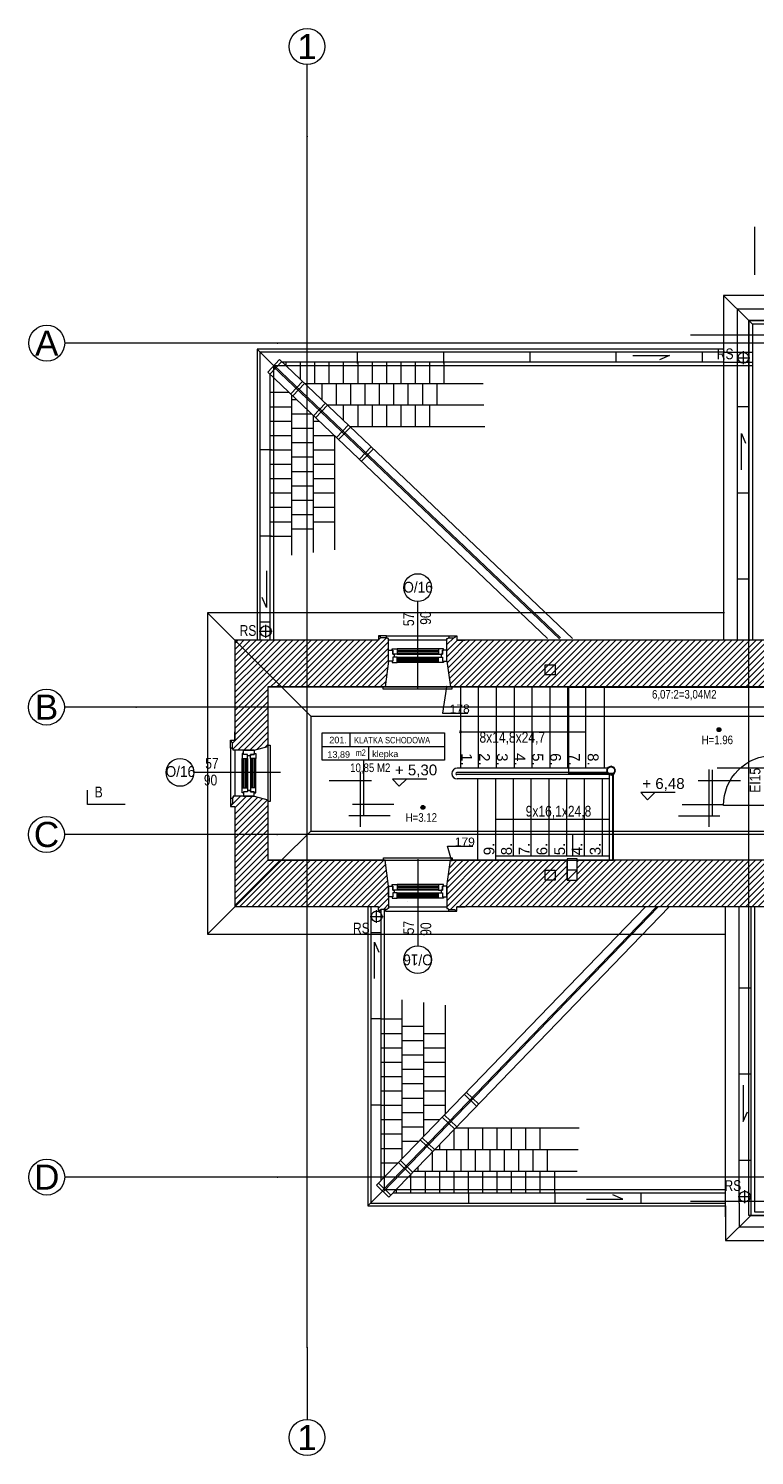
# Model space of a CAD drawing. Header units: millimetres. Extents: x -573548 to 674770, y -184010 to -47794.
# Tile 1 of 181: x 77364 to 87468, y -184010 to -164157. Entities that reach past the tile are written whole.
import ezdxf
from ezdxf.enums import TextEntityAlignment as Align

# ---------------------------------------------------------------- set-up
doc = ezdxf.new("R2010")
doc.units = ezdxf.units.MM
for name, color, linetype, lineweight in [('A.06 RZUT PODDASZA_is$0$00 ZMIANY_Nr_pióra__2', 8, 'Continuous', 9), ('A.06 RZUT PODDASZA_is$0$00 ZMIANY_Nr_pióra__20', 8, 'Continuous', 9), ('A.06 RZUT PODDASZA_is$0$0_Nr_pióra__12', 8, 'Continuous', 9), ('A.06 RZUT PODDASZA_is$0$0_Nr_pióra__25', 8, 'Continuous', 9), ('A.06 RZUT PODDASZA_is$0$A-OPISY-2_Nr_pióra__2', 8, 'Continuous', 9), ('A.06 RZUT PODDASZA_is$0$A-OPISY-3_Nr_pióra__6', 8, 'Continuous', 9), ('A.06 RZUT PODDASZA_is$0$A-WIDOK_Nr_pióra__1', 8, 'Continuous', 9), ('A.06 RZUT PODDASZA_is$0$A-WIDOK_Nr_pióra__21', 8, 'Continuous', 9), ('A.06 RZUT PODDASZA_is$0$A-WYSOKOSCI_Nr_pióra__7', 8, 'Continuous', 9), ('A.06 RZUT PODDASZA_is$0$detalokna_Nr_pióra__2', 8, 'Continuous', 9), ('A.06 RZUT PODDASZA_is$0$detalokna_Nr_pióra__251', 8, 'Continuous', 9), ('A.06 RZUT PODDASZA_is$0$detalokna_Nr_pióra__8', 8, 'Continuous', 9), ('A.06 RZUT PODDASZA_is$0$DIM MALY_Nr_pióra__8', 8, 'Continuous', 9), ('A.06 RZUT PODDASZA_is$0$Drawing & Figure_Nr_pióra__18', 8, 'Continuous', 9), ('A.06 RZUT PODDASZA_is$0$Koty_Nr_pióra__1', 8, 'Continuous', 9), ('A.06 RZUT PODDASZA_is$0$Koty_Nr_pióra__61', 8, 'Continuous', 9), ('A.06 RZUT PODDASZA_is$0$nadproża_opis#6_Nr_pióra__7', 8, 'Continuous', 9), ('A.06 RZUT PODDASZA_is$0$Nowe_00 ZMIANY_Nr_pióra__59', 8, 'Continuous', 9), ('A.06 RZUT PODDASZA_is$0$Nowe_A-DRZWI_Nr_pióra__59', 8, 'Continuous', 9), ('A.06 RZUT PODDASZA_is$0$Nowe_A-OKNA-OPIS_Nr_pióra__59', 8, 'Continuous', 9), ('A.06 RZUT PODDASZA_is$0$Nowe_A_okno_Nr_pióra__59', 8, 'Continuous', 9), ('A.06 RZUT PODDASZA_is$0$Nowe_opisy inne_Nr_pióra__59', 8, 'Continuous', 9), ('A.06 RZUT PODDASZA_is$0$obwody#7_Nr_pióra__5', 8, 'Continuous', 9), ('A.06 RZUT PODDASZA_is$0$opisy inne_Nr_pióra__1', 8, 'Continuous', 9), ('A.06 RZUT PODDASZA_is$0$opisy inne_Nr_pióra__25', 8, 'Continuous', 9), ('A.06 RZUT PODDASZA_is$0$OSIE_Nr_pióra__1', 8, 'Continuous', 9), ('A.06 RZUT PODDASZA_is$0$RURY SPUSTOWE_Nr_pióra__2', 8, 'Continuous', 9), ('A.06 RZUT PODDASZA_is$0$RURY SPUSTOWE_Nr_pióra__3', 8, 'Continuous', 9), ('A.06 RZUT PODDASZA_is$0$SCHODY_Nr_pióra__1', 8, 'Continuous', 9), ('A.06 RZUT PODDASZA_is$0$SCIANY_KONSTR_Nr_pióra__21', 8, 'Continuous', 9), ('A.06 RZUT PODDASZA_is$0$Structural - Grid', 8, 'Continuous', 9), ('A.06 RZUT PODDASZA_is$0$Structural - Grid_Nr_pióra__17', 8, 'Continuous', 9), ('A.06 RZUT PODDASZA_is$0$WIDOK_Nr_pióra__1', 8, 'Continuous', 9), ('A.06 RZUT PODDASZA_is$0$WYCIĄG_Nr_pióra__1', 8, 'Continuous', 9)]:
    doc.layers.add(name, color=color, linetype=linetype, lineweight=lineweight)
doc.styles.add('A.06 RZUT PODDASZA_is$0$STYL_AUTOMATYCZNY_1', font='arial.ttf')
doc.styles.add('A.06 RZUT PODDASZA_is$0$STYL_AUTOMATYCZNY_6', font='arial.ttf', dxfattribs={"width": 0.8})
doc.styles.add('A.06 RZUT PODDASZA_is$0$STYL_AUTOMATYCZNY_7', font='arial.ttf', dxfattribs={"width": 0.7})
doc.styles.add('A.06 RZUT PODDASZA_is$0$STYL_AUTOMATYCZNY_8', font='arial.ttf', dxfattribs={"width": 0.9})
pattern_1 = [(45, (0, 0), (-42.426407, 42.426407), [])]

# ---------------------------------------------------------------- blocks, each defined once
blk = doc.blocks.new('A.06 RZUT PODDASZA_is$0$Standardowy znacznik osi_2')
at = {"layer": 'A.06 RZUT PODDASZA_is$0$Structural - Grid_Nr_pióra__17'}
for p, q in [((1000, 0), (0, 0)), ((1000, 0), (17853, 0)), ((17853, 0), (18853, 0))]:
    blk.add_line(p, q, dxfattribs=at)
for centre in [(-250, 0), (19103, 0)]:
    blk.add_circle(centre, 250, dxfattribs=at)
for p in [(1000, 0), (1000, 0), (17853, 0), (17853, 0)]:
    blk.add_point(p, dxfattribs=at)
at = {"layer": 'A.06 RZUT PODDASZA_is$0$Structural - Grid_Nr_pióra__17', "style": 'A.06 RZUT PODDASZA_is$0$STYL_AUTOMATYCZNY_1'}
for tag, p in [('AC_MarkerText_1_0', (5, -80)), ('AC_MarkerText_1_1', (19358, -80))]:
    blk.add_attdef(tag, text='', height=350, rotation=270, dxfattribs=at).set_placement(p, align=Align.TOP_CENTER)
blk = doc.blocks.new('A.06 RZUT PODDASZA_is$0$Standardowy znacznik osi_3')
at = {"layer": 'A.06 RZUT PODDASZA_is$0$Structural - Grid_Nr_pióra__17'}
for p, q in [((2962, 0), (40907, 0)), ((40907, 0), (43869, 0))]:
    blk.add_line(p, q, dxfattribs=at)
blk.add_circle((44119, 0), 250, dxfattribs=at)
blk.add_point((40907, 0), dxfattribs=at)
blk.add_point((40907, 0), dxfattribs=at)
at = {"layer": 'A.06 RZUT PODDASZA_is$0$Structural - Grid_Nr_pióra__17', "style": 'A.06 RZUT PODDASZA_is$0$STYL_AUTOMATYCZNY_1'}
for tag, p in [('AC_MarkerText_1_0', (-250, -335)), ('AC_MarkerText_1_1', (44119, -335))]:
    blk.add_attdef(tag, text='', height=350, rotation=180, dxfattribs=at).set_placement(p, align=Align.TOP_CENTER)
blk = doc.blocks.new('A.06 RZUT PODDASZA_is$0$Standardowy znacznik osi_4')
at = {"layer": 'A.06 RZUT PODDASZA_is$0$Structural - Grid_Nr_pióra__17'}
for p, q in [((1000, 0), (42869, 0)), ((42869, 0), (43869, 0))]:
    blk.add_line(p, q, dxfattribs=at)
blk.add_circle((44119, 0), 250, dxfattribs=at)
blk.add_point((42869, 0), dxfattribs=at)
blk.add_point((42869, 0), dxfattribs=at)
at = {"layer": 'A.06 RZUT PODDASZA_is$0$Structural - Grid_Nr_pióra__17', "style": 'A.06 RZUT PODDASZA_is$0$STYL_AUTOMATYCZNY_1'}
for tag, p in [('AC_MarkerText_1_0', (-250, -335)), ('AC_MarkerText_1_1', (44119, -335))]:
    blk.add_attdef(tag, text='', height=350, rotation=180, dxfattribs=at).set_placement(p, align=Align.TOP_CENTER)
blk = doc.blocks.new('A.06 RZUT PODDASZA_is')
at = {"layer": 'A.06 RZUT PODDASZA_is$0$00 ZMIANY_Nr_pióra__20'}
blk.add_hatch(color=256, dxfattribs=at).paths.add_polyline_path([(82593, -101189), (82595, -101186), (82596, -101188)])
at = {"layer": 'A.06 RZUT PODDASZA_is$0$A-WYSOKOSCI_Nr_pióra__7'}
for points in [[(86951, -98797, 1), (86897, -98797, 1)], [(82830, -99878, 1), (82777, -99878, 1)]]:
    blk.add_hatch(color=256, dxfattribs=at).paths.add_polyline_path(points)
at = {"layer": 'A.06 RZUT PODDASZA_is$0$Drawing & Figure_Nr_pióra__18'}
h = blk.add_hatch(dxfattribs=at)
h.set_pattern_fill('Common_Brick_0001', color=256, style=0, pattern_type=2)
h.set_pattern_definition(pattern_1)
h.paths.add_polyline_path([(80187, -98942), (80127, -98942), (80127, -98957), (80140, -98957), (80140, -98969, -0.371445), (80153, -98985), (80153, -99057, 0.436052), (80163, -99067), (80163, -99082), (80187, -99082), (80457, -99082), (80647, -99033), (80647, -98204), (80647, -98203), (80837, -98203), (80187, -97553)])
h = blk.add_hatch(dxfattribs=at)
h.set_pattern_fill('Common_Brick_0001', color=256, style=0, pattern_type=2)
h.set_pattern_definition(pattern_1)
h.paths.add_polyline_path([(82326, -97553), (82326, -97529), (82311, -97529, 0.436052), (82301, -97519), (82228, -97519, -0.371445), (82213, -97506), (82201, -97506), (82201, -97493), (82186, -97493), (82186, -97553), (82070, -97553), (80187, -97553), (80837, -98203), (82277, -98203), (82326, -97843), (82326, -97693)])
h = blk.add_hatch(dxfattribs=at)
h.set_pattern_fill('Common_Brick_0001', color=256, style=0, pattern_type=2)
h.set_pattern_definition(pattern_1)
h.paths.add_polyline_path([(83138, -97693), (83138, -97843), (83187, -98203), (87340, -98203), (87667, -98203), (87667, -98204), (87667, -98608), (87667, -99113), (87692, -99113), (87692, -99113), (87742, -99113), (87817, -99113), (87816, -98608), (87814, -97553), (87340, -97553), (83393, -97553), (83278, -97553), (83278, -97493), (83263, -97493), (83263, -97506), (83251, -97506, -0.371445), (83235, -97519), (83163, -97519, 0.436052), (83153, -97529), (83138, -97529), (83138, -97553)])
h = blk.add_hatch(dxfattribs=at)
h.set_pattern_fill('Common_Brick_0001', color=256, style=0, pattern_type=2)
h.set_pattern_definition(pattern_1)
h.paths.add_polyline_path([(80127, -99864), (80187, -99864), (80187, -101263), (82070, -101263), (82186, -101263), (82186, -101323), (82201, -101323), (82201, -101310), (82213, -101310, -0.371445), (82228, -101297), (82301, -101297, 0.436052), (82311, -101287), (82326, -101287), (82326, -101263), (82326, -101123), (82326, -100973), (82277, -100614), (80836, -100614), (80647, -100614), (80647, -99773), (80457, -99724), (80307, -99724), (80307, -99724), (80187, -99724), (80163, -99724), (80163, -99739, 0.436052), (80153, -99749), (80153, -99821, -0.371445), (80140, -99837), (80140, -99849), (80127, -99849)])
h = blk.add_hatch(dxfattribs=at)
h.set_pattern_fill('Common_Brick_0001', color=256, style=0, pattern_type=2)
h.set_pattern_definition(pattern_1)
h.paths.add_polyline_path([(83187, -100614), (83138, -100973), (83138, -101123), (83138, -101263), (83138, -101287), (83153, -101287, 0.436052), (83163, -101297), (83235, -101297, -0.371445), (83251, -101310), (83263, -101310), (83263, -101323), (83278, -101323), (83278, -101263), (83393, -101263), (87340, -101263), (87817, -101263), (87817, -100208), (87817, -99996), (87807, -99996), (87807, -99893), (87791, -99893), (87791, -99893), (87734, -99893), (87667, -99893), (87667, -100208), (87667, -100614), (87340, -100614), (85457, -100614), (84951, -100614), (84951, -100893), (84811, -100893), (84811, -100614), (83210, -100614, -0.294255), (83206, -100619, -0.458912), (83198, -100614)])
at = {"layer": 'A.06 RZUT PODDASZA_is$0$00 ZMIANY_Nr_pióra__2', "flags": 128}
blk.add_lwpolyline([(82593, -101189), (82595, -101186), (82596, -101188)], close=True, dxfattribs=at)
at = {"layer": 'A.06 RZUT PODDASZA_is$0$0_Nr_pióra__12'}
for p, q in [((81933, -100147), (81933, -99382)), ((86787, -100129), (86787, -99352)), ((81499, -99502), (82089, -99502)), ((86637, -99502), (87226, -99502)), ((86787, -100147), (86787, -99514)), ((82349, -99997), (81774, -99997)), ((86362, -99997), (86937, -99997))]:
    blk.add_line(p, q, dxfattribs=at)
at = {"layer": 'A.06 RZUT PODDASZA_is$0$0_Nr_pióra__25'}
for p, q in [((81982, -99987), (81982, -99222)), ((86836, -99987), (86836, -99354)), ((82399, -99837), (81824, -99837)), ((86411, -99837), (86986, -99837))]:
    blk.add_line(p, q, dxfattribs=at)
blk.add_lwpolyline([(78662, -99837), (78137, -99837), (78137, -99637)], dxfattribs=at)
at = {"layer": 'A.06 RZUT PODDASZA_is$0$A-OPISY-3_Nr_pióra__6'}
for p, q in [((81788, -98840), (81788, -99030)), ((81402, -99030), (83106, -99030)), ((82045, -99030), (82045, -99220))]:
    blk.add_line(p, q, dxfattribs=at)
blk.add_lwpolyline([(81402, -99220), (81402, -98840), (83106, -98840), (83106, -99220)], close=True, dxfattribs=at)
at = {"layer": 'A.06 RZUT PODDASZA_is$0$A-WIDOK_Nr_pióra__1'}
for q in [(84811, -100893), (84811, -100753)]:
    blk.add_line((84951, -100753), q, dxfattribs=at)
at = {"layer": 'A.06 RZUT PODDASZA_is$0$A-WIDOK_Nr_pióra__21'}
for points in [[(84507, -97894), (84647, -97894), (84647, -98034), (84507, -98034)], [(84504, -100753), (84644, -100753), (84644, -100893), (84504, -100893)]]:
    blk.add_lwpolyline(points, close=True, dxfattribs=at)
at = {"layer": 'A.06 RZUT PODDASZA_is$0$A-WYSOKOSCI_Nr_pióra__7'}
for centre in [(86924, -98797), (82804, -99878)]:
    blk.add_circle(centre, 26.7, dxfattribs=at)
at = {"layer": 'A.06 RZUT PODDASZA_is$0$detalokna_Nr_pióra__2'}
for points in [[(82299, -97519), (82299, -97493), (83164, -97493), (83164, -97519)], [(83208, -98203), (83208, -98234), (82251, -98234), (82251, -98203)], [(80153, -99055), (80127, -99055), (80127, -99750), (80153, -99750)], [(80647, -99012), (80678, -99012), (80678, -99798), (80647, -99798)], [(82256, -100613), (82256, -100582), (83212, -100582), (83212, -100613)], [(82284, -101297), (82284, -101323), (83164, -101323), (83164, -101297)]]:
    blk.add_lwpolyline(points, dxfattribs=at)
at = {"layer": 'A.06 RZUT PODDASZA_is$0$detalokna_Nr_pióra__251'}
for p, q in [((82299, -97493), (82201, -97493)), ((83164, -97493), (83263, -97493)), ((80127, -99055), (80127, -98957)), ((80127, -99750), (80127, -99849)), ((83164, -101323), (83263, -101323))]:
    blk.add_line(p, q, dxfattribs=at)
at = {"layer": 'A.06 RZUT PODDASZA_is$0$detalokna_Nr_pióra__8'}
for p, q in [((87390, -93155), (87340, -93105)), ((86990, -93543), (87390, -93543)), ((86990, -93683), (87390, -93683)), ((83138, -97553), (82326, -97553)), ((83187, -98203), (82277, -98203)), ((80647, -99033), (80647, -99773)), ((80187, -99082), (80187, -99724)), ((82277, -100613), (83187, -100613)), ((82326, -101263), (83138, -101263))]:
    blk.add_line(p, q, dxfattribs=at)
for points in [[(87417, -101263), (87417, -105505), (118397, -105505), (118397, -93155), (87390, -93155), (87390, -97553)], [(87390, -93733), (80725, -93733), (80725, -97553)], [(82267, -101297), (82267, -105193), (87017, -105193)]]:
    blk.add_lwpolyline(points, dxfattribs=at)
at = {"layer": 'A.06 RZUT PODDASZA_is$0$DIM MALY_Nr_pióra__8'}
for p, q in [((87417, -91802), (87417, -92471)), ((86530, -93305), (87823, -93305)), ((86530, -105355), (87772, -105355))]:
    blk.add_line(p, q, dxfattribs=at)
at = {"layer": 'A.06 RZUT PODDASZA_is$0$Koty_Nr_pióra__1'}
for points in [[(82859, -99484), (82381, -99484), (82473, -99584), (82575, -99484)], [(86316, -99672), (85838, -99672), (85930, -99771), (86032, -99672)]]:
    blk.add_lwpolyline(points, dxfattribs=at)
at = {"layer": 'A.06 RZUT PODDASZA_is$0$nadproża_opis#6_Nr_pióra__7'}
for p, q in [((83133, -98203), (83076, -98569)), ((83076, -98569), (83126, -98569)), ((83126, -98569), (83430, -98569)), ((83204, -100613), (83147, -100420)), ((83147, -100420), (83197, -100420)), ((83197, -100420), (83501, -100420))]:
    blk.add_line(p, q, dxfattribs=at)
for points in [[(83132, -98209, 1), (83134, -98197, 1)], [(83202, -100607, 1), (83206, -100619, 1)]]:
    blk.add_lwpolyline(points, format="xyb", close=True, dxfattribs=at)
at = {"layer": 'A.06 RZUT PODDASZA_is$0$Nowe_00 ZMIANY_Nr_pióra__59', "flags": 128}
blk.add_lwpolyline([(87340, -93105), (118447, -93105), (118447, -105555), (87340, -105555)], close=True, dxfattribs=at)
at = {"layer": 'A.06 RZUT PODDASZA_is$0$Nowe_A-DRZWI_Nr_pióra__59'}
blk.add_lwpolyline([(87692, -99850), (87692, -99893), (87791, -99893), (87791, -99850), (86988, -99850, -0.414214), (87683, -99155), (87791, -99155), (87791, -99113), (87692, -99113), (87692, -99155)], format="xyb", dxfattribs=at)
at = {"layer": 'A.06 RZUT PODDASZA_is$0$Nowe_A-OKNA-OPIS_Nr_pióra__59'}
for p, q in [((82732, -98218), (82732, -97013)), ((80822, -99392), (79617, -99392)), ((82732, -100598), (82732, -101803))]:
    blk.add_line(p, q, dxfattribs=at)
for centre in [(82732, -96820), (79424, -99392), (82732, -101996)]:
    blk.add_circle(centre, 193, dxfattribs=at)
at = {"layer": 'A.06 RZUT PODDASZA_is$0$Nowe_A_okno_Nr_pióra__59'}
for points in [[(82444, -97673), (82444, -97748), (82386, -97748), (82386, -97693), (82374, -97693), (82374, -97673)], [(83020, -97673), (83020, -97748), (83078, -97748), (83078, -97693), (83090, -97693), (83090, -97673)], [(82326, -97843), (82326, -97693), (82386, -97693), (82386, -97748), (82406, -97748), (82406, -97788), (82386, -97788), (82386, -97843)], [(82444, -97863), (82444, -97788), (82386, -97788), (82386, -97843), (82374, -97843), (82374, -97863)], [(83020, -97863), (83020, -97788), (83078, -97788), (83078, -97843), (83090, -97843), (83090, -97863)], [(83138, -97843), (83138, -97693), (83078, -97693), (83078, -97748), (83058, -97748), (83058, -97788), (83078, -97788), (83078, -97843)], [(80287, -99200), (80362, -99200), (80362, -99142), (80307, -99142), (80307, -99130), (80287, -99130)], [(80307, -99082), (80457, -99082), (80457, -99142), (80402, -99142), (80402, -99162), (80362, -99162), (80362, -99142), (80307, -99142)], [(80477, -99200), (80402, -99200), (80402, -99142), (80457, -99142), (80457, -99130), (80477, -99130)], [(80287, -99606), (80362, -99606), (80362, -99664), (80307, -99664), (80307, -99676), (80287, -99676)], [(80307, -99724), (80457, -99724), (80457, -99664), (80402, -99664), (80402, -99644), (80362, -99644), (80362, -99664), (80307, -99664)], [(80477, -99606), (80402, -99606), (80402, -99664), (80457, -99664), (80457, -99676), (80477, -99676)], [(82326, -101123), (82326, -100973), (82386, -100973), (82386, -101028), (82406, -101028), (82406, -101068), (82386, -101068), (82386, -101123)], [(82444, -100953), (82444, -101028), (82386, -101028), (82386, -100973), (82374, -100973), (82374, -100953)], [(83020, -100953), (83020, -101028), (83078, -101028), (83078, -100973), (83090, -100973), (83090, -100953)], [(83138, -101123), (83138, -100973), (83078, -100973), (83078, -101028), (83058, -101028), (83058, -101068), (83078, -101068), (83078, -101123)], [(82444, -101143), (82444, -101068), (82386, -101068), (82386, -101123), (82374, -101123), (82374, -101143)], [(83020, -101143), (83020, -101068), (83078, -101068), (83078, -101123), (83090, -101123), (83090, -101143)]]:
    blk.add_lwpolyline(points, close=True, dxfattribs=at)
for points in [[(83020, -97673), (82444, -97673)], [(82444, -97691), (83020, -97691)], [(82444, -97711), (83020, -97711)], [(82444, -97731), (83020, -97731)], [(82444, -97748), (83020, -97748)], [(82444, -97788), (83020, -97788)], [(82444, -97806), (83020, -97806)], [(82444, -97826), (83020, -97826)], [(82444, -97846), (83020, -97846)], [(83020, -97863), (82444, -97863)], [(80287, -99606), (80287, -99200)], [(80304, -99200), (80304, -99606)], [(80324, -99200), (80324, -99606)], [(80344, -99200), (80344, -99606)], [(80362, -99200), (80362, -99606)], [(80402, -99200), (80402, -99606)], [(80419, -99200), (80419, -99606)], [(80439, -99200), (80439, -99606)], [(80459, -99200), (80459, -99606)], [(80477, -99606), (80477, -99200)], [(83020, -100953), (82444, -100952)], [(82444, -100970), (83020, -100970)], [(82444, -100990), (83020, -100990)], [(82444, -101010), (83020, -101010)], [(82444, -101027), (83020, -101028)], [(82444, -101067), (83020, -101068)], [(82444, -101085), (83020, -101085)], [(82444, -101105), (83020, -101105)], [(82444, -101125), (83020, -101125)], [(83020, -101143), (82444, -101142)]]:
    blk.add_lwpolyline(points, dxfattribs=at)
at = {"layer": 'A.06 RZUT PODDASZA_is$0$obwody#7_Nr_pióra__5'}
for points in [[(84837, -98204), (80647, -98204), (80647, -100614), (85457, -100614), (85457, -99409), (84837, -99409)], [(87667, -100614), (85457, -100614), (85457, -99409), (84837, -99409), (84837, -98204), (87667, -98204)]]:
    blk.add_lwpolyline(points, close=True, dxfattribs=at)
at = {"layer": 'A.06 RZUT PODDASZA_is$0$OSIE_Nr_pióra__1'}
for p, q in [((87174, -93623), (87354, -93623)), ((87264, -93713), (87264, -93533)), ((80526, -97428), (80706, -97428)), ((80616, -97518), (80616, -97338)), ((86900, -99330), (119033, -99330)), ((82070, -101396), (82250, -101396)), ((82160, -101486), (82160, -101306)), ((87284, -105384), (87284, -105204)), ((87194, -105294), (87374, -105294))]:
    blk.add_line(p, q, dxfattribs=at)
at = {"layer": 'A.06 RZUT PODDASZA_is$0$RURY SPUSTOWE_Nr_pióra__2'}
for points in [[(85728, -93591), (86235, -93591), (86098, -93651)], [(87236, -95180), (87236, -94674), (87295, -94811)], [(80628, -96589), (80628, -97096), (80568, -96959)], [(82130, -102261), (82130, -101754), (82190, -101891)], [(87263, -103743), (87263, -104250), (87322, -104113)], [(85079, -105330), (85586, -105330), (85449, -105270)]]:
    blk.add_lwpolyline(points, dxfattribs=at)
at = {"layer": 'A.06 RZUT PODDASZA_is$0$RURY SPUSTOWE_Nr_pióra__3'}
for centre in [(87264, -93623), (80616, -97428), (82160, -101396), (87284, -105294)]:
    blk.add_circle(centre, 75, dxfattribs=at)
at = {"layer": 'A.06 RZUT PODDASZA_is$0$SCHODY_Nr_pióra__1'}
for p, q in [((83327, -98203), (83327, -99333)), ((83575, -98203), (83575, -99333)), ((83824, -98203), (83824, -99333)), ((84073, -98203), (84073, -99333)), ((84321, -98203), (84321, -99333)), ((84570, -98203), (84570, -99333)), ((84818, -98203), (84818, -99333)), ((85067, -98203), (85067, -99333)), ((85327, -98203), (85327, -99333)), ((83327, -99247), (83327, -99333)), ((85372, -99393), (83278, -99393)), ((85399, -99423), (83278, -99423)), ((85374, -99333), (83282, -99333)), ((85399, -100613), (85399, -99418)), ((85446, -100613), (85446, -99418)), ((83278, -99483), (83278, -99483)), ((85399, -99483), (83282, -99483)), ((83569, -100611), (83569, -99483)), ((83817, -100611), (83817, -99483)), ((84064, -100556), (84064, -99483)), ((84312, -100556), (84312, -99483)), ((84559, -100556), (84559, -99483)), ((84807, -100556), (84807, -99483)), ((85055, -100556), (85055, -99483)), ((85302, -100556), (85302, -99483)), ((85399, -100556), (83817, -100556))]:
    blk.add_line(p, q, dxfattribs=at)
blk.add_lwpolyline([(83314, -98826, 1), (83339, -98826, 1)], format="xyb", close=True, dxfattribs=at)
for points in [[(83327, -98826), (84784, -98826), (85077, -98826)], [(85399, -100047), (84109, -100047), (83817, -100047)]]:
    blk.add_lwpolyline(points, dxfattribs=at)
blk.add_lwpolyline([(85422, -99304), (85378, -99322), (85360, -99366), (85378, -99410), (85422, -99428), (85466, -99410), (85484, -99366), (85466, -99322)], close=True, dxfattribs=at)
blk.add_circle((85422, -99366), 50.8, dxfattribs=at)
for centre, radius in [((83282, -99408), 75), ((83278, -99408), 15)]:
    blk.add_arc(centre, radius, 90, 270, dxfattribs=at)
at = {"layer": 'A.06 RZUT PODDASZA_is$0$SCIANY_KONSTR_Nr_pióra__21'}
for p, q in [((80187, -97553), (80187, -98942)), ((82186, -97553), (80187, -97553)), ((82326, -97843), (82326, -97553)), ((82326, -97843), (82326, -97573)), ((83138, -97843), (83138, -97553)), ((87814, -97553), (83278, -97553)), ((82326, -97843), (82277, -98203)), ((83138, -97843), (83187, -98203)), ((80647, -98203), (80647, -99033)), ((82277, -98203), (80647, -98203)), ((87667, -98203), (83187, -98203)), ((80457, -99082), (80647, -99033)), ((80457, -99082), (80187, -99082)), ((80457, -99724), (80187, -99724)), ((80457, -99724), (80647, -99773)), ((80647, -99773), (80647, -100613)), ((80187, -99864), (80187, -101263)), ((82277, -100613), (80647, -100613)), ((82326, -100973), (82277, -100613)), ((83138, -100973), (83187, -100613)), ((84811, -100613), (83187, -100613)), ((84811, -100613), (84811, -100893)), ((84811, -100893), (84811, -100613)), ((87667, -100613), (84951, -100613)), ((84951, -100893), (84951, -100613)), ((82326, -100973), (82326, -101263)), ((83138, -100973), (83138, -101263)), ((84811, -100893), (84951, -100893)), ((82186, -101263), (80187, -101263)), ((87817, -101263), (83278, -101263))]:
    blk.add_line(p, q, dxfattribs=at)
for points in [[(82326, -97553), (82326, -97529), (82311, -97529, 0.436052), (82301, -97519), (82228, -97519, -0.371445), (82213, -97506), (82201, -97506), (82201, -97493), (82186, -97493), (82186, -97553), (82070, -97553)], [(83138, -97553), (83138, -97529), (83153, -97529, -0.436052), (83163, -97519), (83235, -97519, 0.371445), (83251, -97506), (83263, -97506), (83263, -97493), (83278, -97493), (83278, -97553), (83393, -97553)], [(80187, -99082), (80163, -99082), (80163, -99067, -0.436052), (80153, -99057), (80153, -98985, 0.371445), (80140, -98969), (80140, -98957), (80127, -98957), (80127, -98942), (80187, -98942), (80187, -98826)], [(80187, -99724), (80163, -99724), (80163, -99739, 0.436052), (80153, -99749), (80153, -99821, -0.371445), (80140, -99837), (80140, -99849), (80127, -99849), (80127, -99864), (80187, -99864), (80187, -99979)], [(82326, -101263), (82326, -101287), (82311, -101287, -0.436052), (82301, -101297), (82228, -101297, 0.371445), (82213, -101310), (82201, -101310), (82201, -101323), (82186, -101323), (82186, -101263), (82070, -101263)], [(83138, -101263), (83138, -101287), (83153, -101287, 0.436052), (83163, -101297), (83235, -101297, -0.371445), (83251, -101310), (83263, -101310), (83263, -101323), (83278, -101323), (83278, -101263), (83393, -101263)]]:
    blk.add_lwpolyline(points, format="xyb", dxfattribs=at)
at = {"layer": 'A.06 RZUT PODDASZA_is$0$WIDOK_Nr_pióra__1'}
for p, q in [((86990, -92755), (87340, -93105)), ((80495, -93503), (80756, -93763)), ((86990, -93353), (86990, -97553)), ((80810, -93648), (80645, -93822)), ((80839, -93676), (80674, -93849)), ((80810, -93648), (84886, -97527)), ((80896, -93683), (80896, -93729)), ((81096, -93683), (81096, -93920)), ((81296, -93683), (81296, -93983)), ((81496, -93683), (81496, -93983)), ((81696, -93683), (81696, -93983)), ((81895, -93703), (81895, -93543)), ((81896, -93683), (81896, -93983)), ((82096, -93683), (82096, -93983)), ((82296, -93683), (82296, -93983)), ((82496, -93683), (82496, -93983)), ((82696, -93683), (82696, -93983)), ((82896, -93683), (82896, -93983)), ((83095, -93703), (83095, -93543)), ((83096, -93683), (83096, -93983)), ((84295, -93683), (84295, -93543)), ((85495, -93683), (85495, -93543)), ((86695, -93683), (86695, -93543)), ((80645, -93822), (84538, -97527)), ((80721, -93742), (84705, -97535)), ((80735, -93728), (84719, -97520)), ((80675, -94103), (80941, -94103)), ((81129, -93951), (80964, -94125)), ((81158, -93979), (80993, -94153)), ((81396, -93983), (81396, -94205)), ((81596, -93983), (81596, -94283)), ((81796, -93983), (81796, -94283)), ((81996, -93983), (81996, -94283)), ((82196, -93983), (82196, -94283)), ((82396, -93983), (82396, -94283)), ((82596, -93983), (82596, -94283)), ((82796, -93983), (82796, -94283)), ((82996, -93983), (82996, -94283)), ((80975, -94203), (81046, -94203)), ((81448, -94255), (81282, -94429)), ((81477, -94282), (81311, -94456)), ((81696, -94283), (81696, -94491)), ((81896, -94283), (81896, -94583)), ((82096, -94283), (82096, -94583)), ((82296, -94283), (82296, -94583)), ((82496, -94283), (82496, -94583)), ((82696, -94283), (82696, -94583)), ((82896, -94283), (82896, -94583)), ((80675, -94303), (80975, -94303)), ((80975, -94403), (81256, -94403)), ((87340, -94305), (87180, -94305)), ((80675, -94503), (80975, -94503)), ((80975, -94603), (81275, -94603)), ((81275, -94503), (81361, -94503)), ((81767, -94558), (81601, -94732)), ((81796, -94586), (81630, -94759)), ((80675, -94703), (80975, -94703)), ((80975, -94803), (81275, -94803)), ((81275, -94703), (81571, -94703)), ((82085, -94861), (81920, -95035)), ((82114, -94889), (81949, -95063)), ((80695, -94903), (80535, -94903)), ((80675, -94903), (80975, -94903)), ((80975, -95003), (81275, -95003)), ((81275, -94903), (81575, -94903)), ((80675, -95103), (80975, -95103)), ((80975, -95203), (81275, -95203)), ((81275, -95103), (81575, -95103)), ((80675, -95303), (80975, -95303)), ((80975, -95403), (81275, -95403)), ((81275, -95303), (81575, -95303)), ((80675, -95503), (80975, -95503)), ((80975, -95603), (81275, -95603)), ((81275, -95503), (81575, -95503)), ((87340, -95505), (87180, -95505)), ((80675, -95703), (80975, -95703)), ((80975, -95803), (81275, -95803)), ((81275, -95703), (81575, -95703)), ((80675, -95903), (80975, -95903)), ((80975, -96003), (81275, -96003)), ((81275, -95903), (81575, -95903)), ((80695, -96103), (80535, -96103)), ((80675, -96103), (80975, -96103)), ((87340, -96705), (87180, -96705)), ((79807, -97173), (80837, -98203)), ((80675, -97303), (80535, -97303)), ((80837, -98203), (81242, -98608)), ((81242, -98608), (87851, -98608)), ((81242, -98608), (81242, -100208)), ((80837, -100613), (81242, -100208)), ((81242, -100208), (87851, -100208)), ((79807, -101643), (80837, -100613)), ((82156, -105135), (85900, -101263)), ((82235, -105212), (86053, -101263)), ((82249, -105226), (86080, -101263)), ((82329, -105302), (86233, -101263)), ((87017, -105573), (87017, -101263)), ((87207, -105383), (87207, -101263)), ((82217, -101622), (82077, -101622)), ((87367, -102392), (87207, -102392)), ((82217, -102822), (82077, -102822)), ((82217, -102822), (82517, -102822)), ((82217, -103022), (82517, -103022)), ((82517, -102922), (82817, -102922)), ((82817, -103022), (83117, -103022)), ((82217, -103222), (82517, -103222)), ((82517, -103122), (82817, -103122)), ((82817, -103222), (83117, -103222)), ((82217, -103422), (82517, -103422)), ((82517, -103322), (82817, -103322)), ((82817, -103422), (83117, -103422)), ((82217, -103622), (82517, -103622)), ((82517, -103522), (82817, -103522)), ((82817, -103622), (83117, -103622)), ((87367, -103592), (87207, -103592)), ((82217, -103822), (82517, -103822)), ((82517, -103722), (82817, -103722)), ((82817, -103822), (83117, -103822)), ((82217, -104022), (82077, -104022)), ((82217, -104022), (82517, -104022)), ((82517, -103922), (82817, -103922)), ((82817, -104022), (83117, -104022)), ((83552, -104037), (83379, -103870)), ((83580, -104008), (83407, -103841)), ((82217, -104222), (82517, -104222)), ((82517, -104122), (82817, -104122)), ((82817, -104222), (83039, -104222)), ((83246, -104353), (83073, -104186)), ((83274, -104324), (83101, -104157)), ((82217, -104422), (82517, -104422)), ((82517, -104322), (82817, -104322)), ((83238, -104643), (83238, -104362)), ((83438, -104643), (83438, -104343)), ((83638, -104643), (83638, -104343)), ((83838, -104643), (83838, -104343)), ((84038, -104643), (84038, -104343)), ((84238, -104643), (84238, -104343)), ((84438, -104643), (84438, -104343)), ((82217, -104622), (82517, -104622)), ((82517, -104522), (82748, -104522)), ((82940, -104669), (82768, -104503)), ((82968, -104641), (82795, -104474)), ((83038, -104643), (83038, -104568)), ((82217, -104822), (82459, -104822)), ((82634, -104986), (82462, -104819)), ((82662, -104957), (82490, -104790)), ((82938, -104943), (82938, -104672)), ((83138, -104943), (83138, -104643)), ((83338, -104943), (83338, -104643)), ((83538, -104943), (83538, -104643)), ((83738, -104943), (83738, -104643)), ((83938, -104943), (83938, -104643)), ((84138, -104943), (84138, -104643)), ((84338, -104943), (84338, -104643)), ((84538, -104943), (84538, -104643)), ((87367, -104792), (87207, -104792)), ((82638, -105243), (82638, -104982)), ((82738, -104943), (82738, -104879)), ((82838, -105243), (82838, -104943)), ((83038, -105243), (83038, -104943)), ((83238, -105243), (83238, -104943)), ((83438, -105243), (83438, -104943)), ((83638, -105243), (83638, -104943)), ((83838, -105243), (83838, -104943)), ((84038, -105243), (84038, -104943)), ((84238, -105243), (84238, -104943)), ((84438, -105243), (84438, -104943)), ((84638, -105243), (84638, -104943)), ((82037, -105423), (82242, -105218)), ((82329, -105302), (82156, -105135)), ((82356, -105273), (82184, -105107)), ((82438, -105243), (82438, -105189)), ((83438, -105243), (83438, -105383)), ((84638, -105243), (84638, -105383)), ((85838, -105243), (85838, -105383)), ((87367, -105555), (87017, -105905))]:
    blk.add_line(p, q, dxfattribs=at)
for points in [[(82037, -101263), (82037, -105423), (87017, -105423), (87017, -105905), (118797, -105905), (118797, -92755), (86990, -92755), (86990, -93503), (80495, -93503), (80495, -97553)], [(87207, -105383), (87207, -105715), (118607, -105715), (118607, -92945), (87180, -92945), (87180, -97553)], [(87367, -101263), (87367, -105555), (118447, -105555), (118447, -93105), (87340, -93105), (87340, -97553)], [(86990, -93543), (80535, -93543), (80535, -97553)], [(86990, -93683), (80847, -93683)], [(80675, -93851), (80675, -97553)], [(83642, -93983), (81162, -93983)], [(80975, -94136), (80975, -96368)], [(83654, -94283), (81477, -94283)], [(81275, -94422), (81275, -96331)], [(83666, -94583), (81793, -94583)], [(81575, -94708), (81575, -96295)], [(87000, -97173), (79807, -97173), (79807, -101643), (87017, -101643)], [(82077, -101263), (82077, -105383), (87017, -105383)], [(82217, -101301), (82217, -105072)], [(82517, -104762), (82517, -102558)], [(82817, -104451), (82817, -102594)], [(83117, -104141), (83117, -102630)], [(84977, -104343), (83256, -104343)], [(84965, -104643), (82966, -104643)], [(84953, -104943), (82676, -104943)], [(82386, -105243), (87017, -105243)]]:
    blk.add_lwpolyline(points, dxfattribs=at)
at = {"layer": 'A.06 RZUT PODDASZA_is$0$WYCIĄG_Nr_pióra__1'}
blk.add_lwpolyline([(84889, -100555), (84889, -100404), (84889, -100256)], dxfattribs=at)
blk.add_lwpolyline([(84811, -100593), (84811, -100613), (84951, -100613), (84951, -100593)], close=True, dxfattribs=at)
at = {"layer": 'A.06 RZUT PODDASZA_is$0$Structural - Grid'}
ref = blk.add_blockref('A.06 RZUT PODDASZA_is$0$Standardowy znacznik osi_2', (81191, -108395), dxfattribs=dict(at, zscale=1000, rotation=90))
ref.add_attrib('AC_MarkerText_1', '1', dxfattribs={"layer": 'A.06 RZUT PODDASZA_is$0$Structural - Grid_Nr_pióra__17', "color": 20, "lineweight": 15, "true_color": 0xf73328, "height": 350, "style": 'A.06 RZUT PODDASZA_is$0$STYL_AUTOMATYCZNY_1'}).set_placement((81191, -108470), align=Align.TOP_CENTER)
ref.add_attrib('AC_MarkerText_1_1', '1', dxfattribs={"layer": 'A.06 RZUT PODDASZA_is$0$Structural - Grid_Nr_pióra__17', "color": 20, "lineweight": 15, "true_color": 0xf73328, "height": 350, "style": 'A.06 RZUT PODDASZA_is$0$STYL_AUTOMATYCZNY_1'}).set_placement((81191, -89117), align=Align.TOP_CENTER)
ref = blk.add_blockref('A.06 RZUT PODDASZA_is$0$Standardowy znacznik osi_3', (121687, -93420), dxfattribs=dict(at, zscale=1000, rotation=180))
ref.add_attrib('AC_MarkerText_1_1', 'A', dxfattribs={"layer": 'A.06 RZUT PODDASZA_is$0$Structural - Grid_Nr_pióra__17', "color": 20, "lineweight": 15, "true_color": 0xf73328, "height": 350, "style": 'A.06 RZUT PODDASZA_is$0$STYL_AUTOMATYCZNY_1'}).set_placement((77568, -93245), align=Align.TOP_CENTER)
ref = blk.add_blockref('A.06 RZUT PODDASZA_is$0$Standardowy znacznik osi_4', (121683, -98483), dxfattribs=dict(at, zscale=1000, rotation=180))
ref.add_attrib('AC_MarkerText_1_1', 'B', dxfattribs={"layer": 'A.06 RZUT PODDASZA_is$0$Structural - Grid_Nr_pióra__17', "color": 20, "lineweight": 15, "true_color": 0xf73328, "height": 350, "style": 'A.06 RZUT PODDASZA_is$0$STYL_AUTOMATYCZNY_1'}).set_placement((77565, -98308), align=Align.TOP_CENTER)
ref = blk.add_blockref('A.06 RZUT PODDASZA_is$0$Standardowy znacznik osi_3', (121683, -100255), dxfattribs=dict(at, zscale=1000, rotation=180))
ref.add_attrib('AC_MarkerText_1_1', 'C', dxfattribs={"layer": 'A.06 RZUT PODDASZA_is$0$Structural - Grid_Nr_pióra__17', "color": 20, "lineweight": 15, "true_color": 0xf73328, "height": 350, "style": 'A.06 RZUT PODDASZA_is$0$STYL_AUTOMATYCZNY_1'}).set_placement((77565, -100080), align=Align.TOP_CENTER)
ref = blk.add_blockref('A.06 RZUT PODDASZA_is$0$Standardowy znacznik osi_3', (121687, -105022), dxfattribs=dict(at, zscale=1000, rotation=180))
ref.add_attrib('AC_MarkerText_1_1', 'D', dxfattribs={"layer": 'A.06 RZUT PODDASZA_is$0$Structural - Grid_Nr_pióra__17', "color": 20, "lineweight": 15, "true_color": 0xf73328, "height": 350, "style": 'A.06 RZUT PODDASZA_is$0$STYL_AUTOMATYCZNY_1'}).set_placement((77568, -104847), align=Align.TOP_CENTER)
at = {"layer": 'A.06 RZUT PODDASZA_is$0$A-OPISY-2_Nr_pióra__2', "char_height": 90}
for s, insert, attachment_point, style in [('\\A1;{\\pql;\\fArial|b0|i0|c238|p0;\\W1.000000;201.}', (81501, -98987), 7, 'A.06 RZUT PODDASZA_is$0$STYL_AUTOMATYCZNY_1'), ('\\A1;{\\pql;\\fArial|b0|i0|c238|p0;\\W0.800000;KLATKA SCHODOWA}', (81846, -98989), 7, 'A.06 RZUT PODDASZA_is$0$STYL_AUTOMATYCZNY_6'), ('\\A1;{\\pql;\\fArial|b0|i0|c238|p0;\\W1.000000;13,89}', (81475, -99204), 7, 'A.06 RZUT PODDASZA_is$0$STYL_AUTOMATYCZNY_1'), ('\\A1;{\\pqr;\\fArial|b0|i0|c238|p0;\\W0.700000;m2}', (82009, -99073), 3, 'A.06 RZUT PODDASZA_is$0$STYL_AUTOMATYCZNY_7'), ('\\A1;{\\pql;\\fArial|b0|i0|c238|p0;\\W1.000000;klepka}', (82098, -99206), 7, 'A.06 RZUT PODDASZA_is$0$STYL_AUTOMATYCZNY_1')]:
    blk.add_mtext(s, dxfattribs=dict(at, insert=insert, attachment_point=attachment_point, style=style))
at = {"layer": 'A.06 RZUT PODDASZA_is$0$A-WYSOKOSCI_Nr_pióra__7', "char_height": 120, "attachment_point": 5, "style": 'A.06 RZUT PODDASZA_is$0$STYL_AUTOMATYCZNY_6'}
for s, insert in [('\\A1;{\\pqc;\\fArial|b0|i0|c238|p0;\\W0.800000;H=1.96}', (86902, -98940)), ('\\A1;{\\pqc;\\fArial|b0|i0|c238|p0;\\W0.800000;H=3.12}', (82782, -100020))]:
    blk.add_mtext(s, dxfattribs=dict(at, insert=insert))
at = {"layer": 'A.06 RZUT PODDASZA_is$0$Koty_Nr_pióra__61', "char_height": 150, "attachment_point": 7, "style": 'A.06 RZUT PODDASZA_is$0$STYL_AUTOMATYCZNY_1'}
for s, insert in [('\\A1;{\\pql;\\fArial|b0|i0|c238|p0;\\W1.000000; + 5,30}', (82356, -99460)), ('\\A1;{\\pql;\\fArial|b0|i0|c238|p0;\\W1.000000; + 6,48}', (85800, -99649))]:
    blk.add_mtext(s, dxfattribs=dict(at, insert=insert))
at = {"layer": 'A.06 RZUT PODDASZA_is$0$nadproża_opis#6_Nr_pióra__7', "char_height": 120, "attachment_point": 1, "style": 'A.06 RZUT PODDASZA_is$0$STYL_AUTOMATYCZNY_1'}
for s, insert in [('\\A1;{\\pql;\\fArial|b0|i0|c238|p0;\\W1.000000;178}', (83176, -98447)), ('\\A1;{\\pql;\\fArial|b0|i0|c238|p0;\\W1.000000;179}', (83247, -100298))]:
    blk.add_mtext(s, dxfattribs=dict(at, insert=insert))
at = {"layer": 'A.06 RZUT PODDASZA_is$0$Nowe_A-OKNA-OPIS_Nr_pióra__59', "char_height": 150, "attachment_point": 5}
for s, insert, style in [('\\A1;{\\pqc;\\fArial|b0|i0|c238|p0;\\W0.900000;O/16}', (82736, -96816), 'A.06 RZUT PODDASZA_is$0$STYL_AUTOMATYCZNY_8'), ('\\A1;{\\pqc;\\fArial|b0|i0|c238|p0;\\W0.800000;57}', (79867, -99266), 'A.06 RZUT PODDASZA_is$0$STYL_AUTOMATYCZNY_6'), ('\\A1;{\\pqc;\\fArial|b0|i0|c238|p0;\\W0.900000;O/16}', (79428, -99380), 'A.06 RZUT PODDASZA_is$0$STYL_AUTOMATYCZNY_8'), ('\\A1;{\\pqc;\\fArial|b0|i0|c238|p0;\\W0.800000;90}', (79848, -99499), 'A.06 RZUT PODDASZA_is$0$STYL_AUTOMATYCZNY_6')]:
    blk.add_mtext(s, dxfattribs=dict(at, insert=insert, style=style))
for s, insert, rotation, style in [('\\A1;{\\pqc;\\fArial|b0|i0|c238|p0;\\W0.800000;57}', (82607, -97263), 90, 'A.06 RZUT PODDASZA_is$0$STYL_AUTOMATYCZNY_6'), ('\\A1;{\\pqc;\\fArial|b0|i0|c238|p0;\\W0.800000;90}', (82842, -97244), 90, 'A.06 RZUT PODDASZA_is$0$STYL_AUTOMATYCZNY_6'), ('\\A1;{\\pqc;\\fArial|b0|i0|c238|p0;\\W0.800000;57}', (82607, -101551), 90, 'A.06 RZUT PODDASZA_is$0$STYL_AUTOMATYCZNY_6'), ('\\A1;{\\pqc;\\fArial|b0|i0|c238|p0;\\W0.800000;90}', (82846, -101572), 90, 'A.06 RZUT PODDASZA_is$0$STYL_AUTOMATYCZNY_6'), ('\\A1;{\\pqc;\\fArial|b0|i0|c238|p0;\\W0.900000;O/16}', (82736, -101999), 180, 'A.06 RZUT PODDASZA_is$0$STYL_AUTOMATYCZNY_8')]:
    blk.add_mtext(s, dxfattribs=dict(at, insert=insert, rotation=rotation, style=style))
at = {"layer": 'A.06 RZUT PODDASZA_is$0$Nowe_opisy inne_Nr_pióra__59', "insert": (87428, -99502), "char_height": 150, "attachment_point": 5, "rotation": 90, "style": 'A.06 RZUT PODDASZA_is$0$STYL_AUTOMATYCZNY_6'}
blk.add_mtext('\\A1;{\\pqc;\\fArial|b0|i0|c238|p0;\\W0.800000;EI15}', dxfattribs=at)
at = {"layer": 'A.06 RZUT PODDASZA_is$0$obwody#7_Nr_pióra__5', "char_height": 120, "attachment_point": 5, "style": 'A.06 RZUT PODDASZA_is$0$STYL_AUTOMATYCZNY_6'}
for s, insert in [('\\A1;{\\pqc;\\fArial|b0|i0|c238|p0;\\W0.800000;6,07:2=3,04M2}', (86442, -98316)), ('\\A1;{\\pqc;\\fArial|b0|i0|c238|p0;\\W0.800000;10,85 M2}', (82071, -99338))]:
    blk.add_mtext(s, dxfattribs=dict(at, insert=insert))
at = {"layer": 'A.06 RZUT PODDASZA_is$0$opisy inne_Nr_pióra__1', "char_height": 150, "attachment_point": 5, "style": 'A.06 RZUT PODDASZA_is$0$STYL_AUTOMATYCZNY_6'}
for insert in [(87011, -93569), (80369, -97418), (81947, -101559), (87118, -105141)]:
    blk.add_mtext('\\A1;{\\pqc;\\fArial|b0|i0|c238|p0;\\W0.800000;RS}', dxfattribs=dict(at, insert=insert))
at = {"layer": 'A.06 RZUT PODDASZA_is$0$opisy inne_Nr_pióra__25', "insert": (78347, -99740), "char_height": 150, "attachment_point": 9, "style": 'A.06 RZUT PODDASZA_is$0$STYL_AUTOMATYCZNY_6'}
blk.add_mtext('\\A1;{\\pqr;\\fArial|b0|i0|c238|p0;\\W0.800000;B}', dxfattribs=at)
at = {"layer": 'A.06 RZUT PODDASZA_is$0$SCHODY_Nr_pióra__1', "char_height": 150, "attachment_point": 5, "style": 'A.06 RZUT PODDASZA_is$0$STYL_AUTOMATYCZNY_6'}
for s, insert in [('\\A1;{\\pqc;\\fArial|b0|i0|c238|p0;\\W0.800000;8x14,8x24,7}', (84048, -98917)), ('\\A1;{\\pqc;\\fArial|b0|i0|c238|p0;\\W0.800000;9x16,1x24,8}', (84691, -99945))]:
    blk.add_mtext(s, dxfattribs=dict(at, insert=insert))
at = {"layer": 'A.06 RZUT PODDASZA_is$0$SCHODY_Nr_pióra__1', "char_height": 150, "attachment_point": 5, "style": 'A.06 RZUT PODDASZA_is$0$STYL_AUTOMATYCZNY_1'}
for s, insert, rotation in [('\\A1;{\\pqc;\\fArial|b0|i0|c238|p0;\\W1.000000;1.}', (83414, -99211), 270), ('\\A1;{\\pqc;\\fArial|b0|i0|c238|p0;\\W1.000000;2.}', (83661, -99211), 270), ('\\A1;{\\pqc;\\fArial|b0|i0|c238|p0;\\W1.000000;3.}', (83908, -99211), 270), ('\\A1;{\\pqc;\\fArial|b0|i0|c238|p0;\\W1.000000;4.}', (84155, -99211), 270), ('\\A1;{\\pqc;\\fArial|b0|i0|c238|p0;\\W1.000000;5.}', (84402, -99211), 270), ('\\A1;{\\pqc;\\fArial|b0|i0|c238|p0;\\W1.000000;6.}', (84649, -99211), 270), ('\\A1;{\\pqc;\\fArial|b0|i0|c238|p0;\\W1.000000;7.}', (84914, -99211), 270), ('\\A1;{\\pqc;\\fArial|b0|i0|c238|p0;\\W1.000000;8.}', (85172, -99211), 270), ('\\A1;{\\pqc;\\fArial|b0|i0|c238|p0;\\W1.000000;9.}', (83725, -100457), 90), ('\\A1;{\\pqc;\\fArial|b0|i0|c238|p0;\\W1.000000;8.}', (83968, -100457), 90), ('\\A1;{\\pqc;\\fArial|b0|i0|c238|p0;\\W1.000000;7.}', (84213, -100457), 90), ('\\A1;{\\pqc;\\fArial|b0|i0|c238|p0;\\W1.000000;6.}', (84461, -100457), 90), ('\\A1;{\\pqc;\\fArial|b0|i0|c238|p0;\\W1.000000;5.}', (84708, -100457), 90), ('\\A1;{\\pqc;\\fArial|b0|i0|c238|p0;\\W1.000000;4.}', (84948, -100457), 90), ('\\A1;{\\pqc;\\fArial|b0|i0|c238|p0;\\W1.000000;3.}', (85203, -100457), 90)]:
    blk.add_mtext(s, dxfattribs=dict(at, insert=insert, rotation=rotation))

msp = doc.modelspace()

# ---------------------------------------------------------------- block references
at = {"color": 150}
msp.add_blockref('A.06 RZUT PODDASZA_is', (49.407, -75115), dxfattribs=at)

doc.saveas('drawing.dxf')
